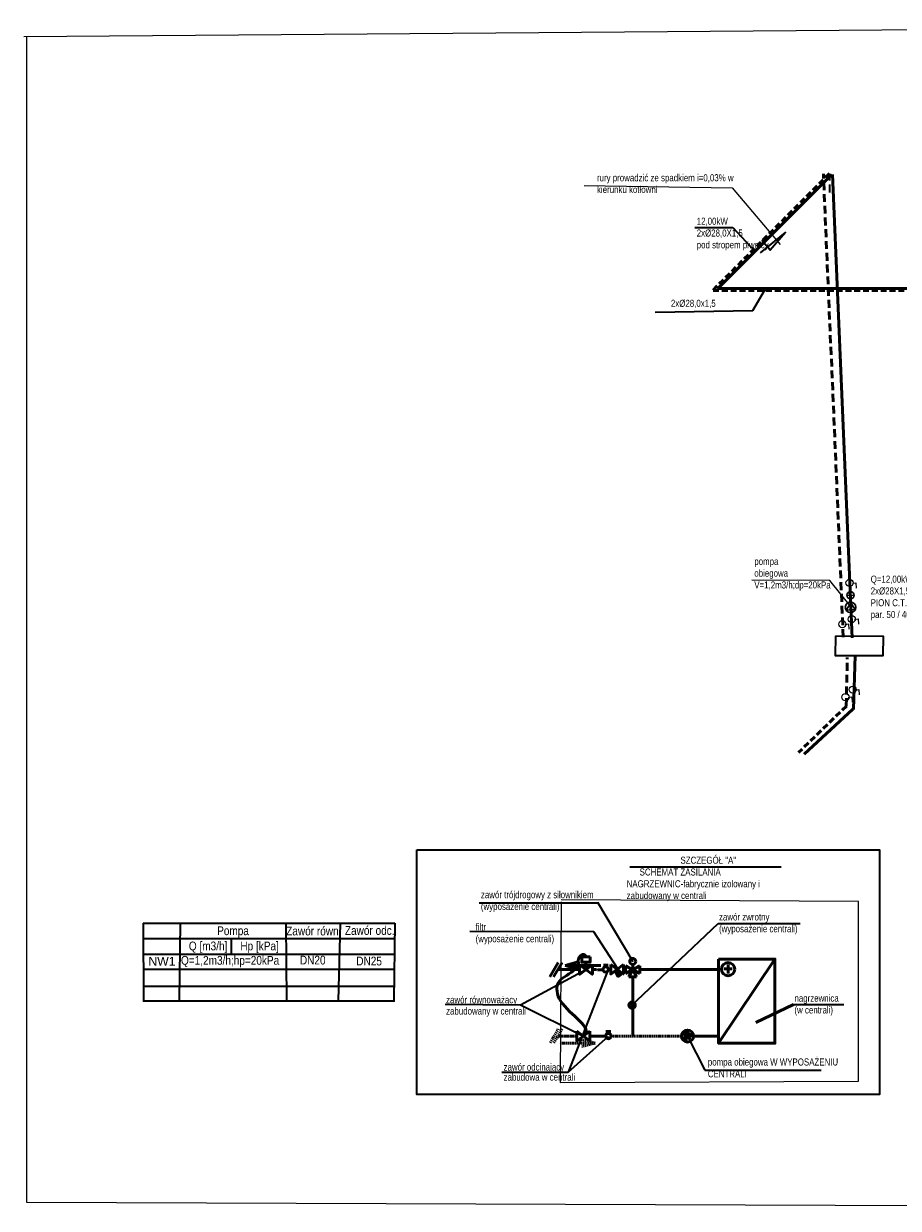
# Model space of a CAD drawing. Header units: millimetres. Extents: x 1991781 to 2007096, y -651498 to -645461.
# Tile 1 of 3: x 1991781 to 1996240, y -651498 to -645461. Entities that reach past the tile are written whole.
import ezdxf

# ---------------------------------------------------------------- set-up
doc = ezdxf.new("R2010")
doc.units = ezdxf.units.MM
doc.linetypes.add('06.1_610_A_001_00$0$211_GRY_PW_KN_A_REINFORCEMENT OF THE FLOOR P.H-2.1_20140321$0$DASHED2', pattern=[9.525, 6.35, -3.175])
doc.linetypes.add('DASHED', pattern=[0.75, 0.5, -0.25])
for name, color, linetype, lineweight in [('_IS_C.T.', 30, 'Continuous', 35), ('_IS_woda_opis', 7, 'Continuous', 25), ('C.T._ZAS', 232, 'Continuous', 50), ('C.T.POW', 232, '06.1_610_A_001_00$0$211_GRY_PW_KN_A_REINFORCEMENT OF THE FLOOR P.H-2.1_20140321$0$DASHED2', 50), ('cienkie', 8, 'Continuous', 18)]:
    doc.layers.add(name, color=color, linetype=linetype, lineweight=lineweight)
doc.styles.add('Arial', font='arial.shx', dxfattribs={"width": 1.4})

msp = doc.modelspace()

# ---------------------------------------------------------------- hatches: boundary and pattern name
at = {"layer": 'C.T._ZAS', "linetype": 'Continuous'}
msp.add_hatch(color=256, dxfattribs=at).paths.add_polyline_path([(1994866.8, -650462.3, 1), (1994898.8, -650462.3)])
at = {"layer": 'C.T.POW', "linetype": 'Continuous'}
msp.add_hatch(color=256, dxfattribs=at).paths.add_polyline_path([(1995150.7, -650646.9), (1995195.9, -650619.9), (1995150.7, -650592.9)])

# ---------------------------------------------------------------- linework, layer by layer
at = {"layer": '_IS_C.T.', "linetype": 'Continuous', "ltscale": 5}
msp.add_line((1995905.6, -646305.3, 34), (1995905.4, -646228.7, 1.1), dxfattribs=at)
at = {"layer": '_IS_C.T.', "linetype": 'DASHED', "ltscale": 80}
msp.add_line((1995891.3, -646320.4, 34), (1995891.3, -646236.6), dxfattribs=at)
at = {"layer": '_IS_C.T.', "color": 7, "linetype": 'Continuous', "ltscale": 5}
for p, q in [((1995203, -646498.5), (1995395.3, -646498.5)), ((1995395.3, -646498.5), (1995507.4, -646617.9)), ((1995498.3, -646922.4), (1995562.1, -646812.4)), ((1995000.1, -646930.8), (1995498.3, -646922.4))]:
    msp.add_line(p, q, dxfattribs=at)
at = {"layer": '_IS_C.T.', "color": 0, "linetype": 'Continuous', "ltscale": 5}
for p, q in [((1994871.4, -649758), (1995641.8, -649758)), ((1994103.9, -649940.6), (1994706.8, -649940.6)), ((1994706.5, -649937.3), (1994886.1, -650239.8)), ((1994876.9, -650468.4), (1995320.6, -650045.6)), ((1995320.6, -650045.6), (1995739.8, -650045.6)), ((1994314.5, -650460.6), (1994647.5, -650281.4)), ((1994761.2, -650281.4), (1994556.1, -650804.2)), ((1993929.5, -650457.9), (1994314.5, -650460.6)), ((1994314.5, -650460.6), (1994634.4, -650619.9)), ((1995705.2, -650459.5), (1995961.3, -650459.5)), ((1994556.1, -650804.2), (1994761.6, -650619.9)), ((1995165.2, -650619.9), (1995254, -650794.6)), ((1994218.8, -650804.2), (1994556.1, -650804.2)), ((1995254, -650794.6), (1995845.7, -650794.5))]:
    msp.add_line(p, q, dxfattribs=at)
at = {"layer": '_IS_C.T.', "color": 0, "ltscale": 30}
for p, q in [((1992389.6, -650044.5), (1992391.6, -650443.1)), ((1992389.6, -650044.5), (1993672.9, -650044.5)), ((1992578.9, -650044.5), (1992574.2, -650439.4)), ((1993117.1, -650044.5), (1993120.2, -650439.4)), ((1993395, -650044.5), (1993383.8, -650441.2)), ((1993672.9, -650044.5), (1993668.1, -650439.4)), ((1992389.6, -650123.4), (1993672.9, -650123.4)), ((1992839.1, -650123.4), (1992839.1, -650202.2)), ((1992389.6, -650202.2), (1993672.9, -650202.2)), ((1992389.6, -650279.3), (1993672.9, -650279.3)), ((1992389.6, -650365.1), (1993672.9, -650365.1)), ((1992389.6, -650440.5), (1993672.9, -650440.5))]:
    msp.add_line(p, q, dxfattribs=at)
at = {"layer": '_IS_C.T.', "color": 0}
msp.add_line((1994687.8, -650088.4), (1994054.9, -650086.7), dxfattribs=at)
at = {"layer": '_IS_C.T.', "color": 18, "true_color": 0x000000}
msp.add_line((1994809.3, -650277.3), (1994687.8, -650088.4), dxfattribs=at)
at = {"layer": '_IS_C.T.', "color": 0}
msp.add_lwpolyline([(1995536.8, -646628.2), (1995664.9, -646525.3), (1995585.9, -646614.4), (1995544.1, -646565.6)], dxfattribs=at)
at = {"layer": '_IS_C.T.', "color": 0, "linetype": 'Continuous', "ltscale": 5}
msp.add_lwpolyline([(1993786.1, -649670.7), (1996143.2, -649670.7), (1996143.2, -650918), (1993786.1, -650918)], close=True, dxfattribs=at)
at = {"layer": '_IS_woda_opis'}
for p, q in [((1991781.2, -645525), (2000177.7, -645460.5)), ((1991797.1, -651468.9), (1991797.1, -645525)), ((1995889.8, -648297.5), (1995493, -648296.8)), ((1996003.2, -648437.5), (1995889.8, -648297.5)), ((2000220.7, -651497.8), (1991797.1, -651468.9))]:
    msp.add_line(p, q, dxfattribs=at)
for points in [[(1996005.4, -648312.6), (1996023.1, -648309.4), (1996024.7, -648336.7)], [(1995968.5, -648522.7), (1995986.2, -648519.5), (1995987.8, -648546.8)], [(1996016.7, -648497), (1996034.4, -648493.8), (1996036, -648521.1)], [(1996021.5, -648856.3), (1996039.2, -648853.1), (1996040.8, -648880.4)], [(1995984.6, -648894.8), (1996002.2, -648891.6), (1996003.8, -648918.9)]]:
    msp.add_lwpolyline(points, dxfattribs=at)
at = {"layer": '_IS_woda_opis', "lineweight": 30}
for points in [[(1995977.5, -648374.2), (1996013.5, -648372.9)], [(1995997.2, -648411.4), (1995974.4, -648450.1), (1996019.6, -648446.7), (1995994.2, -648407.5)]]:
    msp.add_lwpolyline(points, dxfattribs=at)
at = {"layer": '_IS_woda_opis', "lineweight": 35}
msp.add_lwpolyline([(1995920.8, -648579.6), (1996161.7, -648582), (1996160.9, -648681.5), (1995920, -648682.5), (1995920.8, -648579.6)], dxfattribs=at)
at = {"layer": '_IS_woda_opis'}
for centre in [(1995991, -648310.6), (1995954.1, -648520.7), (1996002.3, -648495), (1995970.2, -648892.8), (1996007.1, -648854.3)]:
    msp.add_circle(centre, 18.1, dxfattribs=at)
at = {"layer": '_IS_woda_opis', "lineweight": 30}
for centre, radius in [((1995995.9, -648373.2), 18.1), ((1995996.2, -648435.1), 26.8)]:
    msp.add_circle(centre, radius, dxfattribs=at)
at = {"layer": 'C.T._ZAS', "linetype": 'Continuous', "ltscale": 5}
for p, q in [((1995900.5, -646228.7), (1995317.2, -646812.5)), ((1996004.1, -648591.2, 7.6), (1995904.3, -646228.8, -1.5)), ((1995326, -646810.2), (1999124.3, -646809.9)), ((1996010.8, -648956.4, 7.6), (1996019, -648681, 3.1)), ((1996007.6, -648953.2), (1995759.4, -649183.9))]:
    msp.add_line(p, q, dxfattribs=at)
at = {"layer": 'C.T._ZAS'}
for p, q in [((1994506.4, -650244.9), (1994463.8, -650317.9)), ((1994525.4, -650244.9), (1994482.8, -650317.9)), ((1994541.5, -650260.2), (1994608.5, -650242.1)), ((1994541.5, -650260.2), (1994722.5, -650260.2)), ((1994541.5, -650260.2), (1994608.5, -650278.4)), ((1994849.3, -650261.7), (1994922.9, -650301)), ((1994922.9, -650261.7), (1994849.3, -650301)), ((1994886.1, -650281.4), (1994886.1, -650255.3)), ((1995610.4, -650227.7), (1995323.1, -650657)), ((1995371.8, -650255.2), (1995371.8, -650300.6)), ((1994866.4, -650318.2), (1994886.1, -650281.4)), ((1994886.1, -650281.4), (1994905.7, -650318.2)), ((1995350.3, -650277.9), (1995393.3, -650277.9))]:
    msp.add_line(p, q, dxfattribs=at)
at = {"layer": 'C.T._ZAS', "linetype": 'Continuous'}
for p, q in [((1994680.1, -650305.7), (1994614.8, -650257)), ((1994680.1, -650257), (1994614.9, -650305.7)), ((1994647.5, -650281.4), (1994647.5, -650243.8)), ((1994736.2, -650257.9), (1994760.1, -650257.9)), ((1994748.1, -650266.6), (1994748.1, -650257.9)), ((1994839.2, -650304.1), (1994773.9, -650255.4)), ((1994839.2, -650255.4), (1994774, -650304.1)), ((1994886.1, -650318.2), (1994886.1, -650619.9)), ((1994866.8, -650462.3), (1994898.8, -650462.3))]:
    msp.add_line(p, q, dxfattribs=at)
at = {"layer": 'C.T._ZAS', "linetype": 'DASHED', "ltscale": 5}
for p, q in [((1994614.8, -650281.4), (1994504.1, -650281.4)), ((1994735.1, -650281.8), (1994680.1, -650281.4)), ((1994773.7, -650280.6), (1994762, -650280.4)), ((1994849.3, -650281.4), (1994839.4, -650281.5)), ((1995323.1, -650281.4), (1994922.9, -650281.4))]:
    msp.add_line(p, q, dxfattribs=at)
at = {"layer": 'C.T._ZAS', "color": 0, "linetype": 'Continuous', "ltscale": 5}
msp.add_line((1995513.8, -650550), (1995705.2, -650459.5), dxfattribs=at)
at = {"layer": 'C.T._ZAS', "linetype": 'Continuous'}
for points in [[(1994614.9, -650305.7), (1994614.8, -650305.7), (1994614.8, -650257)], [(1994680.2, -650305.7), (1994680.1, -650305.7), (1994680.1, -650257)], [(1994774, -650304.1), (1994773.9, -650304.1), (1994773.9, -650255.4)], [(1994839.3, -650304.1), (1994839.2, -650304.1), (1994839.2, -650255.4)]]:
    msp.add_lwpolyline(points, dxfattribs=at)
msp.add_lwpolyline([(1994668.5, -650216.3), (1994668.5, -650243.8), (1994626.4, -650243.8), (1994626.4, -650216.3)], close=True, dxfattribs=at)
at = {"layer": 'C.T._ZAS'}
for points in [[(1994849.3, -650301), (1994849.3, -650261.7)], [(1994922.9, -650261.7), (1994922.9, -650301)], [(1994795.9, -650287.7), (1994812.2, -650315.9), (1994824.6, -650307.6), (1994806.5, -650281)], [(1994905.7, -650318.2), (1994866.4, -650318.2)]]:
    msp.add_lwpolyline(points, dxfattribs=at)
msp.add_lwpolyline([(1995323.1, -650227.7), (1995610.4, -650227.7), (1995610.4, -650657), (1995323.1, -650657)], close=True, dxfattribs=at)
at = {"layer": 'C.T._ZAS', "linetype": 'Continuous'}
for centre, radius in [((1994748.1, -650280.4), 13.8), ((1994882.8, -650462.3), 16)]:
    msp.add_circle(centre, radius, dxfattribs=at)
at = {"layer": 'C.T._ZAS'}
for centre, radius in [((1994886.1, -650239.8), 15.6), ((1995371.8, -650279.1), 33.8)]:
    msp.add_circle(centre, radius, dxfattribs=at)
at = {"layer": 'C.T._ZAS', "color": 11, "linetype": 'Continuous', "start_tangent": (-0.136541, 0.990634), "end_tangent": (-0.796596, -0.604513)}
msp.add_spline([(1994647.5, -650216.3), (1994637.1, -650204.4), (1994609, -650227.6), (1994609, -650252.9), (1994582.6, -650288.3), (1994506, -650349.2), (1994518.5, -650440.9), (1994634.4, -650619.9)], degree=3, dxfattribs=at)
at = {"layer": 'C.T.POW', "linetype": 'DASHED', "ltscale": 60}
for p, q in [((1995888.8, -646223.6), (1995291.9, -646821.7)), ((1995295.2, -646820.6), (1999134.4, -646821.9)), ((1995975.2, -648937.9), (1995730.7, -649174.9))]:
    msp.add_line(p, q, dxfattribs=at)
at = {"layer": 'C.T.POW', "linetype": 'DASHED', "ltscale": 80}
for p, q in [((1995959.2, -648586.5), (1995857.8, -646225.3)), ((1995974, -648938.4), (1995979.8, -648690.7))]:
    msp.add_line(p, q, dxfattribs=at)
at = {"layer": 'C.T.POW'}
for p, q in [((1994506.6, -650583.4), (1994464, -650656.4)), ((1994525.7, -650583.4), (1994483.1, -650656.4)), ((1994694.2, -650655.4), (1994627.2, -650637.2)), ((1994775.4, -650619.9), (1995134.5, -650619.9)), ((1994694.2, -650655.4), (1994513.2, -650655.4)), ((1994694.2, -650655.4), (1994627.2, -650673.5))]:
    msp.add_line(p, q, dxfattribs=at)
at = {"layer": 'C.T.POW', "linetype": 'DASHED'}
msp.add_line((1994504.4, -650619.9), (1994601.7, -650619.9), dxfattribs=at)
at = {"layer": 'C.T.POW', "linetype": 'Continuous'}
for p, q in [((1994667, -650644.3), (1994601.7, -650595.6)), ((1994667, -650595.6), (1994601.8, -650644.3)), ((1994667, -650619.9), (1994747.8, -650619.9)), ((1994749.6, -650597.4), (1994773.5, -650597.4)), ((1994761.6, -650606.1), (1994761.6, -650597.4)), ((1995150.7, -650646.9), (1995150.7, -650592.9)), ((1995150.7, -650592.9), (1995195.9, -650619.9)), ((1995195.9, -650619.9), (1995323.1, -650619.9))]:
    msp.add_line(p, q, dxfattribs=at)
at = {"layer": 'C.T.POW', "ltscale": 2}
msp.add_line((1995195.9, -650619.9), (1995150.7, -650646.9), dxfattribs=at)
at = {"layer": 'C.T.POW', "linetype": 'Continuous'}
for points in [[(1994601.8, -650644.3), (1994601.7, -650644.3), (1994601.7, -650595.6)], [(1994667.1, -650644.3), (1994667, -650644.3), (1994667, -650595.6)]]:
    msp.add_lwpolyline(points, dxfattribs=at)
for centre, radius in [((1994761.6, -650619.9), 13.8), ((1995165.2, -650619.9), 30.7)]:
    msp.add_circle(centre, radius, dxfattribs=at)
at = {"layer": 'cienkie'}
for p, q in [((1994638.3, -646284.5), (1995391.9, -646296.6)), ((1995391.9, -646296.6), (1995637.6, -646585.6))]:
    msp.add_line(p, q, dxfattribs=at)
msp.add_lwpolyline([(1994521.9, -649936.2), (1994515.9, -650856.8), (1996035.9, -650850.1), (1996035.9, -649934.9), (1994521.9, -649926.2)], dxfattribs=at)

# ---------------------------------------------------------------- texts
at = {"layer": '_IS_C.T.', "color": 0, "linetype": 'Continuous', "ltscale": 5, "char_height": 36, "attachment_point": 1, "style": 'Arial'}
for s, width, insert in [('{\\W0.8;rury prowadzić ze spadkiem i=0,03% w kierunku kotłowni}', 744.036, (1994703.7, -646227.6)), ('\\pi274.4892;{\\W0.8;SZCZEGÓŁ "A"\\P\\pi66.21012;SCHEMAT ZASILANIA NAGRZEWNIC-fabrycznie izolowany i zabudowany w centrali }', 828.708, (1994854.9, -649705.7)), ('{\\W0.8;zawór trójdrogowy z siłownikiem\\P(wyposażenie centrali)}', 640.775, (1994111.9, -649881.4)), ('{\\W0.8;zawór zwrotny\\P(wyposażenie centrali)}', 543.544, (1995325.7, -649994.9)), ('{\\W0.8;filtr\\P(wyposażenie centrali)}', 640.775, (1994084.9, -650045.9)), ('{\\W0.8;zawór równoważący}', 640.775, (1993934.5, -650416.9)), ('{\\W0.8;nagrzewnica\\P(w centrali)}', 543.544, (1995710.2, -650408.8)), ('{\\W0.8;zabudowany w centrali}', 640.775, (1993934.5, -650474.3)), ('{\\W0.8;zawór odcinający}', 640.775, (1994227.6, -650759.9)), ('{\\W0.8;pompa obiegowa W WYPOSAŻENIU CENTRALI }', 717.682, (1995268.8, -650734.1)), ('{\\W0.8;zabudowa w centrali}', 640.775, (1994227.6, -650811.3))]:
    msp.add_mtext_dynamic_manual_height_columns(s, width=width, gutter_width=80, heights=[0], dxfattribs=dict(at, insert=insert))
at = {"layer": '_IS_C.T.', "color": 7, "linetype": 'Continuous', "ltscale": 5, "char_height": 36, "attachment_point": 1, "style": 'Arial'}
for s, width, insert in [('{\\W0.8;12,00kW\\P2x%%C28,0X1,5\\Ppod stropem piwnicy}', 370.811, (1995212.1, -646449.3)), ('{\\W0.8;2x%%C28,0x1,5}', 425.855, (1995080.6, -646867.5)), ('{\\W0.8;pompa obiegowa V=1,2m3/h;dp=20kPa}', 215.352, (1995505.6, -648182.9)), ('\\A1;{\\W0.8;Q=12,00kW\\P2x%%C28X1,5\\PPION C.T.\\Ppar. 50 / 40 st. C; }', 646.755, (1996098.9, -648273.5))]:
    msp.add_mtext_dynamic_manual_height_columns(s, width=width, gutter_width=80, heights=[0], dxfattribs=dict(at, insert=insert))
at = {"layer": '_IS_C.T.', "color": 0, "char_height": 44.664, "width": 680.85, "attachment_point": 1}
for s, insert in [('{\\fArial Narrow|b0|i0|c238|p34;Pompa}', (1992767.3, -650061)), ('{\\fArial Narrow|b0|i0|c238|p34;Zawór równ.}', (1993119.4, -650062.3)), ('{\\fArial Narrow|b0|i0|c238|p34;Zawór odc.}', (1993418.7, -650059.6)), ('{\\fArial Narrow|b0|i0|c238|p34;Q [m3/h]}', (1992623.2, -650138.5)), ('{\\fArial Narrow|b0|i0|c238|p34;Hp [kPa]}', (1992885.7, -650138.5)), ('{\\fArial Narrow|b0|i0|c238|p34;Q=1,2m3/h;hp=20kPa}', (1992583.1, -650211.7)), ('{\\fArial Narrow|b0|i0|c238|p34;DN20}', (1993189.3, -650210.4)), ('{\\fArial Narrow|b0|i0|c238|p34;DN25}', (1993476.6, -650215.2)), ('{\\f@Arial Unicode MS|b0|i0|c238|p34;NW1}', (1992416.8, -650216.2))]:
    msp.add_mtext(s, dxfattribs=dict(at, insert=insert))

doc.saveas('drawing.dxf')
